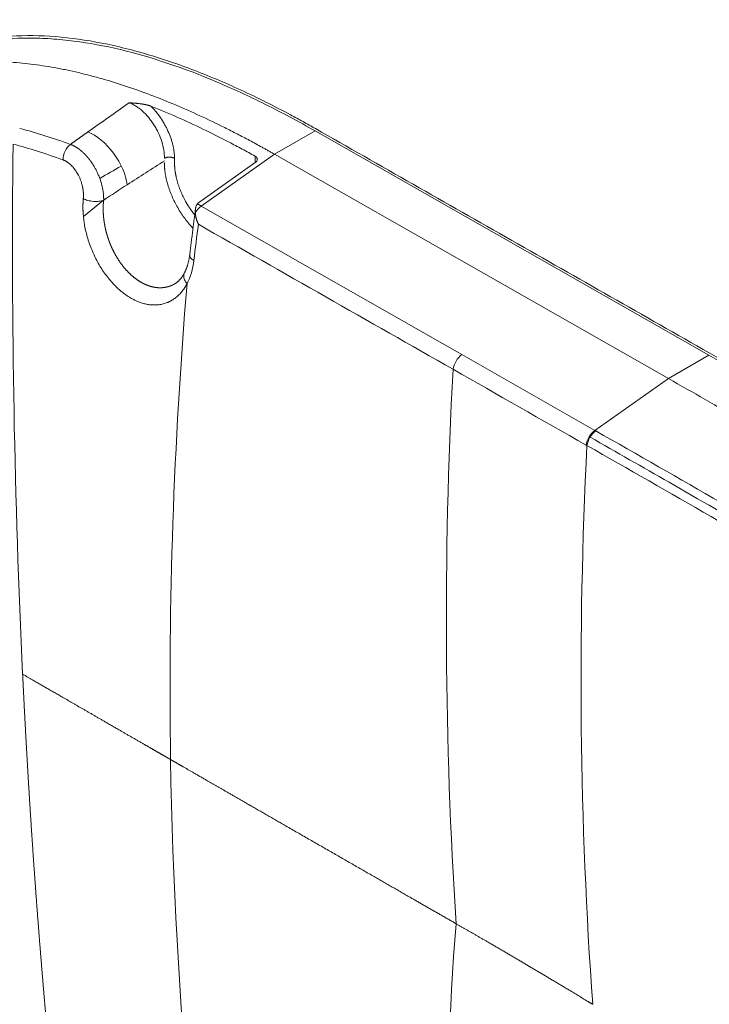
# Model space of a CAD drawing. Header units: millimetres. Extents: x 19214 to 26510, y -7957 to -532.
# Tile 77 of 150: x 26333 to 26346, y -7530 to -7513. Entities that reach past the tile are written whole.
import ezdxf

# ---------------------------------------------------------------- set-up
doc = ezdxf.new("R2010")
doc.units = ezdxf.units.MM
doc.header["$LTSCALE"] = 0.3175
doc.layers.add('1轮廓实线层', color=7, linetype='Continuous', lineweight=18)

# ---------------------------------------------------------------- blocks, each defined once
blk = doc.blocks.new('坐标系')
at = {"layer": '1轮廓实线层'}
for p, q in [((42493.1227, -35924.4074), (42492.725, -35924.6371)), ((42493.1227, -35924.4074), (42496.9908, -35926.6116)), ((42492.725, -35924.6371), (42492.0046, -35925.1461)), ((42496.593, -35926.8412), (42492.725, -35924.6371)), ((42491.992, -35925.103), (42492.5352, -35924.7193)), ((42492.5355, -35924.719), (42492.5352, -35924.6563)), ((42491.0465, -35925.0876), (42490.848, -35925.2499)), ((42492.0046, -35925.1461), (42494.5646, -35926.6057)), ((42494.5646, -35926.6057), (42495.8717, -35927.3509)), ((42496.9908, -35926.6116), (42496.593, -35926.8412)), ((42495.8717, -35927.3509), (42496.593, -35926.8412)), ((42495.8717, -35927.3509), (42495.8795, -35927.3553)), ((42495.8157, -35927.4129), (42495.8234, -35927.4173))]:
    blk.add_line(p, q, dxfattribs=at)
for centre, major_axis, ratio, start_param, end_param in [((42490.9787, -35924.7662), (-0.2439, 0.3442), 0.509388, 3.882914, 5.628694), ((42490.7488, -35924.6557), (0.0481, 0.1322), 0.67283, 0.786165, 2.08478), ((42492.0163, -35925.2542), (-0.0697, -0.1222), 0.581238, 4.034552, 4.69701), ((42492.0309, -35925.6416), (0.1396, -0.0169), 0.476918, 3.140843, 3.988853), ((42494.5762, -35926.7138), (-0.0697, -0.1222), 0.581214, 4.034524, 5.320479), ((42495.8832, -35927.4591), (-0.0696, -0.1222), 0.581158, 4.034454, 5.316653), ((42495.891, -35927.4635), (-0.0696, -0.1222), 0.58116, 4.03445, 5.316644)]:
    blk.add_ellipse(centre, major_axis=major_axis, ratio=ratio, start_param=start_param, end_param=end_param, dxfattribs=at)
for points, degree, knots in [([(42506.1441, -35913.9435), (42505.8229, -35914.102), (42505.2035, -35914.4082), (42504.3092, -35914.8515), (42503.4846, -35915.2632), (42502.7299, -35915.6433), (42502.0451, -35915.9917), (42501.43, -35916.3081), (42500.8844, -35916.5919), (42500.4078, -35916.8426), (42500, -35917.0594), (42499.6739, -35917.2342), (42499.4225, -35917.3702), (42499.2384, -35917.4702), (42499.0953, -35917.5483), (42498.9859, -35917.6083), (42498.884, -35917.6642), (42498.7707, -35917.7266), (42498.6273, -35917.8059), (42498.454, -35917.9022), (42498.2509, -35918.0158), (42497.9652, -35918.1765), (42497.5851, -35918.3926), (42497.1008, -35918.6722), (42496.5548, -35918.9931), (42495.9486, -35919.3557), (42495.2829, -35919.7613), (42494.5584, -35920.2107), (42493.7756, -35920.7048), (42492.9349, -35921.244), (42492.0366, -35921.8285), (42491.0804, -35922.4579), (42490.0661, -35923.1316), (42489.3706, -35923.5951), (42489.0131, -35923.834)], 3, [0, 0, 0, 0, 0.054452, 0.105018, 0.151698, 0.19449, 0.233396, 0.268416, 0.299552, 0.326805, 0.350177, 0.369669, 0.382949, 0.393536, 0.40143, 0.407623, 0.412381, 0.418865, 0.427075, 0.437011, 0.448674, 0.462063, 0.486314, 0.514433, 0.546262, 0.581802, 0.621056, 0.664026, 0.710715, 0.761126, 0.81526, 0.873118, 0.934699, 1, 1, 1, 1]), ([(42493.1263, -35924.3848), (42493.0857, -35924.3617), (42493.0044, -35924.3158), (42492.8419, -35924.2275), (42492.639, -35924.1223), (42492.3961, -35924.0055), (42492.0734, -35923.8628), (42491.673, -35923.7103), (42491.0429, -35923.5285), (42490.2839, -35923.4298), (42489.596, -35923.536), (42489.1446, -35923.7421), (42488.9546, -35923.8716), (42488.8779, -35923.9325)], 3, [0, 0, 0, 0, 0.025678, 0.051358, 0.102718, 0.154078, 0.205437, 0.308157, 0.410876, 0.616315, 0.821754, 0.924473, 1, 1, 1, 1]), ([(42493.1227, -35924.4074), (42492.9606, -35924.315), (42492.7987, -35924.2282), (42492.4754, -35924.0666), (42492.3138, -35923.9919), (42491.8339, -35923.7893), (42491.5196, -35923.6825), (42491.0579, -35923.572), (42490.9056, -35923.5435), (42490.6799, -35923.5145), (42490.6052, -35923.5072), (42490.4566, -35923.4973), (42490.383, -35923.4949), (42490.0214, -35923.4954), (42489.7489, -35923.5362), (42489.4322, -35923.644), (42489.37, -35923.6684), (42489.2484, -35923.7232), (42489.1894, -35923.7533), (42489.1307, -35923.787), (42489.1292, -35923.7879), (42489.1277, -35923.7887)], 3, [0, 0, 0, 0, 0.110947, 0.110947, 0.221894, 0.221894, 0.443788, 0.443788, 0.554735, 0.554735, 0.610209, 0.610209, 0.665682, 0.665682, 0.887576, 0.887576, 0.94305, 0.94305, 0.998523, 0.998523, 1, 1, 1, 1]), ([(42488.5051, -35924.1694), (42488.5156, -35924.1613), (42488.5261, -35924.1534), (42488.5903, -35924.1056), (42488.6456, -35924.0686), (42488.731, -35924.0175), (42488.7598, -35924.0011), (42488.8184, -35923.9699), (42488.8481, -35923.955), (42488.9384, -35923.9124), (42489.0002, -35923.8868), (42489.0795, -35923.8583), (42489.0954, -35923.8528), (42489.1275, -35923.8421), (42489.1437, -35923.8369), (42489.1925, -35923.8219), (42489.2254, -35923.8126), (42489.2754, -35923.7996), (42489.2922, -35923.7955), (42489.3259, -35923.7876), (42489.3429, -35923.7838), (42489.3938, -35923.773), (42489.428, -35923.7665), (42489.5314, -35923.7492), (42489.6012, -35923.7406), (42489.7425, -35923.7287), (42489.8141, -35923.7255), (42489.9049, -35923.7246), (42489.9231, -35923.7246), (42489.9596, -35923.7249), (42489.9779, -35923.7252), (42490.033, -35923.7265), (42490.07, -35923.7281), (42490.1815, -35923.7346), (42490.2568, -35923.7415), (42490.4089, -35923.76), (42490.4858, -35923.7717), (42490.583, -35923.7893), (42490.6025, -35923.7929), (42490.6415, -35923.8005), (42490.661, -35923.8045), (42490.7196, -35923.8167), (42490.7587, -35923.8254), (42490.8371, -35923.8439), (42490.8764, -35923.8537), (42490.9552, -35923.8742), (42490.9946, -35923.885), (42491.1132, -35923.9189), (42491.1924, -35923.9435), (42491.3513, -35923.9966), (42491.4309, -35924.0251), (42491.5905, -35924.0858), (42491.6706, -35924.118), (42491.8313, -35924.1857), (42491.9118, -35924.2212), (42492.0734, -35924.2957), (42492.1544, -35924.3346), (42492.2761, -35924.3954), (42492.3168, -35924.4161), (42492.3982, -35924.4582), (42492.439, -35924.4796), (42492.5002, -35924.5123), (42492.5206, -35924.5233), (42492.5614, -35924.5456), (42492.5818, -35924.5568), (42492.6124, -35924.5738), (42492.6226, -35924.5795), (42492.6431, -35924.5908), (42492.6534, -35924.5966), (42492.6738, -35924.608), (42492.6841, -35924.6138), (42492.7045, -35924.6254), (42492.7148, -35924.6312), (42492.725, -35924.6371)], 3, [0, 0, 0, 0, 0.010262, 0.010262, 0.062354, 0.062354, 0.088399, 0.088399, 0.114445, 0.114445, 0.166536, 0.166536, 0.179559, 0.179559, 0.192582, 0.192582, 0.218628, 0.218628, 0.231651, 0.231651, 0.244674, 0.244674, 0.270719, 0.270719, 0.322811, 0.322811, 0.374902, 0.374902, 0.387925, 0.387925, 0.400948, 0.400948, 0.426994, 0.426994, 0.479085, 0.479085, 0.531177, 0.531177, 0.5442, 0.5442, 0.557222, 0.557222, 0.583268, 0.583268, 0.609314, 0.609314, 0.63536, 0.63536, 0.687451, 0.687451, 0.739543, 0.739543, 0.791634, 0.791634, 0.843726, 0.843726, 0.895817, 0.895817, 0.921863, 0.921863, 0.947909, 0.947909, 0.960931, 0.960931, 0.973954, 0.973954, 0.980466, 0.980466, 0.986977, 0.986977, 0.993489, 0.993489, 1, 1, 1, 1]), ([(42491.2966, -35924.1311), (42491.3074, -35924.135), (42491.3237, -35924.142), (42491.34, -35924.1505), (42491.3509, -35924.1566), (42491.3563, -35924.1598), (42491.3725, -35924.1699), (42491.3888, -35924.1811), (42491.4049, -35924.1937), (42491.4155, -35924.2025), (42491.4208, -35924.207), (42491.447, -35924.2303), (42491.4671, -35924.2511), (42491.4958, -35924.2853), (42491.5098, -35924.3033), (42491.523, -35924.322), (42491.5316, -35924.3346), (42491.5358, -35924.341), (42491.548, -35924.3604), (42491.5597, -35924.3802), (42491.5705, -35924.4007), (42491.5775, -35924.4145), (42491.5809, -35924.4214), (42491.5971, -35924.4563), (42491.6081, -35924.4844), (42491.6258, -35924.5409), (42491.6326, -35924.5695), (42491.6414, -35924.6243), (42491.6435, -35924.6509), (42491.6433, -35924.6766)], 3, [0, 0, 0, 0, 0.0625, 0.09375, 0.09375, 0.125, 0.125, 0.1875, 0.21875, 0.21875, 0.25, 0.25, 0.375, 0.375, 0.4375, 0.46875, 0.46875, 0.5, 0.5, 0.5625, 0.59375, 0.59375, 0.625, 0.625, 0.75, 0.75, 0.875, 0.875, 1, 1, 1, 1]), ([(42491.5112, -35924.1647), (42491.5105, -35924.1644), (42491.509, -35924.1639), (42491.5067, -35924.163), (42491.5044, -35924.1621), (42491.5019, -35924.1613), (42491.4995, -35924.1604), (42491.4969, -35924.1595), (42491.4943, -35924.1587), (42491.4915, -35924.1578), (42491.4888, -35924.1569), (42491.4859, -35924.1561), (42491.483, -35924.1552), (42491.48, -35924.1544), (42491.4769, -35924.1536), (42491.4738, -35924.1527), (42491.4705, -35924.1519), (42491.4673, -35924.1511), (42491.4639, -35924.1504), (42491.4605, -35924.1496), (42491.457, -35924.1488), (42491.4534, -35924.1481), (42491.4498, -35924.1474), (42491.4461, -35924.1466), (42491.4423, -35924.1459), (42491.4384, -35924.1453), (42491.4345, -35924.1446), (42491.4306, -35924.1439), (42491.4265, -35924.1433), (42491.4224, -35924.1427), (42491.4183, -35924.142), (42491.4141, -35924.1414), (42491.4082, -35924.1406), (42491.4006, -35924.1397), (42491.3913, -35924.1386), (42491.3819, -35924.1377), (42491.3725, -35924.1368), (42491.3631, -35924.136), (42491.3536, -35924.1353), (42491.3441, -35924.1345), (42491.3346, -35924.1338), (42491.3251, -35924.1331), (42491.3156, -35924.1324), (42491.3061, -35924.1317), (42491.2998, -35924.1313), (42491.2966, -35924.1311)], 3, [0, 0, 0, 0, 0.01231, 0.024891, 0.037743, 0.050865, 0.064255, 0.077911, 0.091833, 0.106018, 0.120467, 0.135176, 0.150146, 0.165374, 0.18086, 0.196603, 0.212595, 0.228828, 0.2453, 0.262008, 0.278948, 0.296119, 0.313518, 0.331141, 0.348986, 0.367049, 0.385329, 0.403823, 0.422527, 0.44144, 0.460558, 0.479879, 0.499401, 0.541428, 0.583315, 0.625059, 0.666728, 0.708373, 0.750001, 0.791621, 0.833243, 0.874879, 0.916541, 0.958243, 1, 1, 1, 1]), ([(42491.7423, -35924.6765), (42491.7422, -35924.6557), (42491.7407, -35924.6344), (42491.7366, -35924.6017), (42491.7348, -35924.5906), (42491.7307, -35924.5683), (42491.7259, -35924.5457), (42491.7183, -35924.517), (42491.7131, -35924.4998), (42491.7094, -35924.4883), (42491.7075, -35924.4826), (42491.6976, -35924.454), (42491.6863, -35924.4255), (42491.6731, -35924.3971), (42491.6677, -35924.3858), (42491.6649, -35924.3801), (42491.6564, -35924.3632), (42491.6445, -35924.341), (42491.6317, -35924.3194), (42491.6218, -35924.3034), (42491.6184, -35924.2982), (42491.6116, -35924.2877), (42491.5942, -35924.2617), (42491.5754, -35924.2367), (42491.5519, -35924.2084), (42491.5439, -35924.1993), (42491.5278, -35924.1816), (42491.5195, -35924.173), (42491.5112, -35924.1647)], 3, [0, 0, 0, 0, 0.125, 0.125, 0.1875, 0.1875, 0.25, 0.3125, 0.34375, 0.34375, 0.375, 0.375, 0.5, 0.53125, 0.53125, 0.5625, 0.5625, 0.625, 0.6875, 0.6875, 0.71875, 0.71875, 0.75, 0.875, 0.875, 0.9375, 0.9375, 1, 1, 1, 1]), ([(42492.5352, -35924.6563), (42492.4922, -35924.6324), (42492.4494, -35924.6089), (42492.3637, -35924.5627), (42492.3209, -35924.54), (42492.1925, -35924.4732), (42492.107, -35924.4304), (42491.9364, -35924.3482), (42491.8511, -35924.3089), (42491.681, -35924.234), (42491.596, -35924.1984), (42491.5112, -35924.1647)], 3, [0, 0, 0, 0, 0.125, 0.125, 0.25, 0.25, 0.5, 0.5, 0.75, 0.75, 1, 1, 1, 1]), ([(42496.9943, -35926.5889), (42496.6727, -35926.4056), (42496.0261, -35926.0372), (42495.0531, -35925.4827), (42494.0835, -35924.9301), (42493.4436, -35924.5655), (42493.1263, -35924.3848), (42493.1263, -35924.3848), (42493.1263, -35924.3848)], 3, [0, 0, 0, 0, 0.25, 0.499999, 0.749999, 0.999998, 0.999998, 1, 1, 1, 1]), ([(42490.7198, -35924.5395), (42490.7207, -35924.5398), (42490.7225, -35924.5404), (42490.7252, -35924.5415), (42490.7278, -35924.5426), (42490.7305, -35924.5437), (42490.7332, -35924.5448), (42490.7359, -35924.546), (42490.7387, -35924.5472), (42490.7414, -35924.5485), (42490.7441, -35924.5498), (42490.7469, -35924.5511), (42490.7497, -35924.5525), (42490.7524, -35924.5539), (42490.7552, -35924.5553), (42490.758, -35924.5568), (42490.7608, -35924.5583), (42490.7636, -35924.5599), (42490.7664, -35924.5615), (42490.7693, -35924.5632), (42490.7721, -35924.5649), (42490.7749, -35924.5666), (42490.7778, -35924.5683), (42490.7806, -35924.5701), (42490.7835, -35924.572), (42490.7864, -35924.5739), (42490.7892, -35924.5758), (42490.7921, -35924.5778), (42490.795, -35924.5798), (42490.7979, -35924.5818), (42490.8008, -35924.5839), (42490.8037, -35924.586), (42490.8066, -35924.5882), (42490.8095, -35924.5904), (42490.8124, -35924.5926), (42490.8153, -35924.5949), (42490.8182, -35924.5972), (42490.8211, -35924.5996), (42490.824, -35924.602), (42490.8269, -35924.6044), (42490.8298, -35924.6069), (42490.8327, -35924.6094), (42490.8356, -35924.612), (42490.8385, -35924.6146), (42490.8414, -35924.6172), (42490.8443, -35924.6199), (42490.8472, -35924.6226), (42490.8501, -35924.6253), (42490.8529, -35924.6281), (42490.8558, -35924.631), (42490.8587, -35924.6338), (42490.8616, -35924.6367), (42490.8644, -35924.6396), (42490.8673, -35924.6426), (42490.8701, -35924.6456), (42490.8729, -35924.6486), (42490.8758, -35924.6517), (42490.8786, -35924.6548), (42490.8814, -35924.658), (42490.8842, -35924.6612), (42490.887, -35924.6644), (42490.8897, -35924.6676), (42490.8925, -35924.6709), (42490.8953, -35924.6742), (42490.898, -35924.6775), (42490.9007, -35924.6809), (42490.9034, -35924.6843), (42490.9061, -35924.6877), (42490.9088, -35924.6912), (42490.9115, -35924.6947), (42490.9141, -35924.6982), (42490.9167, -35924.7018), (42490.9193, -35924.7053), (42490.9219, -35924.7089), (42490.9245, -35924.7126), (42490.9271, -35924.7162), (42490.9296, -35924.7199), (42490.9321, -35924.7236), (42490.9346, -35924.7273), (42490.9371, -35924.7311), (42490.9395, -35924.7349), (42490.9419, -35924.7387), (42490.9444, -35924.7425), (42490.9467, -35924.7463), (42490.9491, -35924.7502), (42490.9514, -35924.7541), (42490.9579, -35924.7651), (42490.9688, -35924.7845), (42490.9836, -35924.814), (42490.9983, -35924.8473), (42491.0123, -35924.884), (42491.0223, -35924.9159), (42491.029, -35924.9411), (42491.0331, -35924.9584), (42491.0365, -35924.9746), (42491.0392, -35924.9897), (42491.0414, -35925.0038), (42491.0431, -35925.0168), (42491.0444, -35925.0288), (42491.0453, -35925.0399), (42491.046, -35925.0499), (42491.0464, -35925.0591), (42491.0466, -35925.0674), (42491.0467, -35925.0749), (42491.0467, -35925.0815), (42491.0466, -35925.0856), (42491.0466, -35925.0876)], 3, [0, 0, 0, 0, 0.005269, 0.010558, 0.015868, 0.021199, 0.026549, 0.03192, 0.037311, 0.042721, 0.048152, 0.053602, 0.059072, 0.064561, 0.07007, 0.075598, 0.081145, 0.08671, 0.092295, 0.097898, 0.10352, 0.109159, 0.114817, 0.120493, 0.126187, 0.131898, 0.137626, 0.143372, 0.149135, 0.154914, 0.16071, 0.166522, 0.172351, 0.178195, 0.184055, 0.18993, 0.195821, 0.201726, 0.207647, 0.213581, 0.21953, 0.225493, 0.23147, 0.23746, 0.243463, 0.249479, 0.255507, 0.261548, 0.267601, 0.273665, 0.279741, 0.285828, 0.291926, 0.298035, 0.304153, 0.310282, 0.31642, 0.322568, 0.328724, 0.334889, 0.341062, 0.347243, 0.353432, 0.359629, 0.365832, 0.372042, 0.378258, 0.38448, 0.390707, 0.39694, 0.403178, 0.40942, 0.415667, 0.421918, 0.428172, 0.434429, 0.440689, 0.446951, 0.453216, 0.459482, 0.46575, 0.472019, 0.478289, 0.484558, 0.490828, 0.497098, 0.503367, 0.543791, 0.589134, 0.639185, 0.693634, 0.752057, 0.778961, 0.804334, 0.828198, 0.850581, 0.871514, 0.891029, 0.909158, 0.925936, 0.941396, 0.95557, 0.968489, 0.980182, 0.990677, 1, 1, 1, 1]), ([(42490.8466, -35925.0729), (42490.8467, -35925.072), (42490.8468, -35925.0701), (42490.847, -35925.0674), (42490.8472, -35925.0646), (42490.8474, -35925.0618), (42490.8475, -35925.059), (42490.8477, -35925.0563), (42490.8478, -35925.0535), (42490.8479, -35925.0506), (42490.8479, -35925.0478), (42490.848, -35925.045), (42490.848, -35925.0422), (42490.848, -35925.0394), (42490.8479, -35925.0365), (42490.8479, -35925.0337), (42490.8478, -35925.0308), (42490.8477, -35925.0279), (42490.8476, -35925.0251), (42490.8475, -35925.0222), (42490.8473, -35925.0193), (42490.8471, -35925.0164), (42490.8469, -35925.0135), (42490.8467, -35925.0106), (42490.8465, -35925.0077), (42490.8462, -35925.0048), (42490.8459, -35925.0019), (42490.8456, -35924.9989), (42490.8453, -35924.996), (42490.8449, -35924.9931), (42490.8445, -35924.9901), (42490.8441, -35924.9871), (42490.8437, -35924.9842), (42490.8433, -35924.9812), (42490.8428, -35924.9782), (42490.8423, -35924.9752), (42490.8418, -35924.9722), (42490.8413, -35924.9692), (42490.8407, -35924.9662), (42490.8401, -35924.9632), (42490.8395, -35924.9602), (42490.8371, -35924.9482), (42490.832, -35924.9274), (42490.8229, -35924.8982), (42490.8118, -35924.8698), (42490.7997, -35924.8442), (42490.7871, -35924.8213), (42490.7745, -35924.8012), (42490.7609, -35924.7823), (42490.7464, -35924.7646), (42490.7349, -35924.7523), (42490.727, -35924.7445), (42490.7229, -35924.7406), (42490.7189, -35924.7369), (42490.7148, -35924.7333), (42490.7107, -35924.7298), (42490.7066, -35924.7265), (42490.7025, -35924.7232), (42490.6983, -35924.7201), (42490.6942, -35924.7172), (42490.69, -35924.7143), (42490.6859, -35924.7116), (42490.6817, -35924.709), (42490.6775, -35924.7065), (42490.6733, -35924.7041), (42490.6691, -35924.7019), (42490.6648, -35924.6997), (42490.6606, -35924.6978), (42490.6563, -35924.6959), (42490.652, -35924.6941), (42490.6492, -35924.6931), (42490.6478, -35924.6925)], 3, [0, 0, 0, 0, 0.00632, 0.01263, 0.018931, 0.025222, 0.031505, 0.037781, 0.044049, 0.050311, 0.056566, 0.062817, 0.069063, 0.075306, 0.081545, 0.087781, 0.094015, 0.100248, 0.106481, 0.112713, 0.118946, 0.125181, 0.131417, 0.137656, 0.143898, 0.150144, 0.156394, 0.16265, 0.168911, 0.175179, 0.181454, 0.187736, 0.194027, 0.200327, 0.206637, 0.212956, 0.219287, 0.225629, 0.231983, 0.23835, 0.24473, 0.251124, 0.314192, 0.376263, 0.437985, 0.500011, 0.549947, 0.599469, 0.648941, 0.698729, 0.74919, 0.762088, 0.774911, 0.787666, 0.800358, 0.812994, 0.825579, 0.838121, 0.850624, 0.863096, 0.875542, 0.887969, 0.900383, 0.912791, 0.925199, 0.937613, 0.95004, 0.962486, 0.974957, 0.987459, 1, 1, 1, 1]), ([(42491.9239, -35925.3629), (42491.9227, -35925.3616), (42491.9215, -35925.3604), (42491.9066, -35925.3447), (42491.8932, -35925.3298), (42491.8672, -35925.2988), (42491.8546, -35925.2827), (42491.8362, -35925.2579), (42491.8271, -35925.2453), (42491.8182, -35925.2323), (42491.8123, -35925.2236), (42491.8094, -35925.2192), (42491.795, -35925.1973), (42491.7841, -35925.1795), (42491.7632, -35925.1434), (42491.7534, -35925.125), (42491.7347, -35925.0879), (42491.726, -35925.0691), (42491.7157, -35925.0452), (42491.7136, -35925.0405), (42491.7097, -35925.0309), (42491.7077, -35925.0261), (42491.702, -35925.0117), (42491.6984, -35925.0021), (42491.6914, -35924.9829), (42491.6881, -35924.9733), (42491.6834, -35924.9588), (42491.6819, -35924.954), (42491.6789, -35924.9444), (42491.6774, -35924.9396), (42491.6704, -35924.9156), (42491.6655, -35924.8965), (42491.6592, -35924.8681), (42491.6573, -35924.8587), (42491.6547, -35924.8446), (42491.6539, -35924.84), (42491.6523, -35924.8306), (42491.6516, -35924.826), (42491.6502, -35924.8167), (42491.6495, -35924.8121), (42491.6483, -35924.8029), (42491.6478, -35924.7984), (42491.6468, -35924.7892), (42491.6464, -35924.7847), (42491.6457, -35924.7779), (42491.6455, -35924.7757), (42491.6451, -35924.7712), (42491.6449, -35924.7689), (42491.6444, -35924.7622), (42491.6442, -35924.7577), (42491.6439, -35924.751), (42491.6438, -35924.7488), (42491.6436, -35924.7445), (42491.6434, -35924.7423), (42491.6433, -35924.7379), (42491.6432, -35924.7357), (42491.6433, -35924.7324), (42491.6433, -35924.7313), (42491.6433, -35924.7291), (42491.6433, -35924.728), (42491.6433, -35924.7264), (42491.6432, -35924.7259), (42491.6431, -35924.7249), (42491.6429, -35924.7244), (42491.6427, -35924.7235), (42491.6425, -35924.7231), (42491.642, -35924.7224), (42491.6418, -35924.7221), (42491.6412, -35924.7216), (42491.6409, -35924.7214), (42491.6402, -35924.7211), (42491.6398, -35924.7209), (42491.6387, -35924.7207), (42491.6379, -35924.7206), (42491.637, -35924.7207)], 3, [0, 0, 0, 0, 0.007177, 0.007177, 0.089912, 0.089912, 0.172648, 0.172648, 0.214015, 0.234699, 0.234699, 0.255383, 0.255383, 0.338118, 0.338118, 0.420853, 0.420853, 0.503589, 0.503589, 0.524272, 0.524272, 0.544956, 0.544956, 0.586324, 0.586324, 0.627691, 0.627691, 0.648375, 0.648375, 0.669059, 0.669059, 0.751794, 0.751794, 0.793162, 0.793162, 0.813846, 0.813846, 0.83453, 0.83453, 0.855213, 0.855213, 0.875897, 0.875897, 0.896581, 0.896581, 0.906923, 0.906923, 0.917265, 0.917265, 0.937949, 0.937949, 0.94829, 0.94829, 0.958632, 0.958632, 0.968974, 0.968974, 0.974145, 0.974145, 0.979316, 0.979316, 0.981902, 0.981902, 0.984487, 0.984487, 0.987073, 0.987073, 0.989658, 0.989658, 0.992244, 0.992244, 0.994829, 0.994829, 1, 1, 1, 1]), ([(42491.7426, -35924.7243), (42491.7431, -35924.8122), (42491.7715, -35924.9099), (42491.8022, -35925.0157), (42491.8609, -35925.1165), (42491.8895, -35925.1657), (42491.9328, -35925.2228), (42491.9401, -35925.232)], 2, [0, 0, 0, 0.383951, 0.383951, 0.767902, 0.767902, 0.959877, 1, 1, 1]), ([(42492.5352, -35924.7193), (42492.5385, -35924.717), (42492.5413, -35924.7145), (42492.5452, -35924.7106), (42492.5463, -35924.7093), (42492.5485, -35924.7066), (42492.5495, -35924.7052), (42492.5521, -35924.7009), (42492.5535, -35924.6981), (42492.5548, -35924.6937), (42492.5552, -35924.6922), (42492.5556, -35924.6892), (42492.5558, -35924.6878), (42492.5558, -35924.6834), (42492.5553, -35924.6806), (42492.554, -35924.6763), (42492.5534, -35924.675), (42492.5521, -35924.6723), (42492.5506, -35924.6696), (42492.5486, -35924.6671), (42492.5464, -35924.6647), (42492.5452, -35924.6635), (42492.5414, -35924.6602), (42492.5384, -35924.6581), (42492.5352, -35924.6563)], 3, [0, 0, 0, 0, 0.125, 0.125, 0.1875, 0.1875, 0.25, 0.25, 0.375, 0.375, 0.4375, 0.4375, 0.5, 0.5, 0.625, 0.625, 0.6875, 0.6875, 0.75, 0.8125, 0.8125, 0.875, 0.875, 1, 1, 1, 1]), ([(42491.8657, -35925.9076), (42491.865, -35925.9089), (42491.8637, -35925.9115), (42491.8617, -35925.9153), (42491.8597, -35925.919), (42491.8577, -35925.9226), (42491.8557, -35925.9261), (42491.8538, -35925.9295), (42491.8519, -35925.9328), (42491.85, -35925.936), (42491.8482, -35925.939), (42491.8464, -35925.942), (42491.8446, -35925.9449), (42491.8428, -35925.9478), (42491.8411, -35925.9505), (42491.8355, -35925.9591), (42491.826, -35925.9729), (42491.812, -35925.9909), (42491.7973, -35926.0074), (42491.7819, -35926.0227), (42491.7653, -35926.0373), (42491.7513, -35926.0484), (42491.7402, -35926.0565), (42491.7327, -35926.0617), (42491.7251, -35926.0667), (42491.7176, -35926.0713), (42491.71, -35926.0758), (42491.7024, -35926.08), (42491.6947, -35926.0839), (42491.6871, -35926.0876), (42491.6794, -35926.091), (42491.6613, -35926.0986), (42491.6312, -35926.1084), (42491.5962, -35926.1148), (42491.5682, -35926.1174), (42491.5482, -35926.1182), (42491.5281, -35926.1178), (42491.5078, -35926.1163), (42491.4874, -35926.1138), (42491.4669, -35926.1101), (42491.4463, -35926.1054), (42491.4256, -35926.0995), (42491.4013, -35926.0915), (42491.3736, -35926.0806), (42491.3424, -35926.066), (42491.3062, -35926.0462), (42491.2651, -35926.0198), (42491.2247, -35925.989), (42491.1901, -35925.9591), (42491.1612, -35925.9315), (42491.1284, -35925.8973), (42491.0924, -35925.8553), (42491.0543, -35925.8047), (42491.0186, -35925.751), (42490.9856, -35925.6945), (42490.9555, -35925.6355), (42490.9286, -35925.5745), (42490.905, -35925.5121), (42490.8851, -35925.4488), (42490.8689, -35925.3851), (42490.8586, -35925.332), (42490.8522, -35925.2896), (42490.8484, -35925.258), (42490.8456, -35925.2265), (42490.8442, -35925.2025), (42490.8436, -35925.1857), (42490.8433, -35925.1761), (42490.8431, -35925.1665), (42490.843, -35925.157), (42490.843, -35925.1475), (42490.8431, -35925.1381), (42490.8434, -35925.1287), (42490.8436, -35925.1193), (42490.844, -35925.1099), (42490.8445, -35925.1006), (42490.8451, -35925.0913), (42490.8458, -35925.0821), (42490.8463, -35925.076), (42490.8466, -35925.0729)], 3, [0, 0, 0, 0, 0.002754, 0.005451, 0.008092, 0.010676, 0.013203, 0.015672, 0.018084, 0.020437, 0.022733, 0.02497, 0.027149, 0.029269, 0.03133, 0.033332, 0.0492, 0.064036, 0.078856, 0.094005, 0.10887, 0.125099, 0.131657, 0.138151, 0.144584, 0.150955, 0.157265, 0.163513, 0.169699, 0.175822, 0.181882, 0.18788, 0.218573, 0.25014, 0.264243, 0.278259, 0.292201, 0.306085, 0.319929, 0.333752, 0.347575, 0.361424, 0.375322, 0.396061, 0.416759, 0.437497, 0.468821, 0.500191, 0.52112, 0.54202, 0.562971, 0.594106, 0.625271, 0.656382, 0.687519, 0.718793, 0.750085, 0.781326, 0.81259, 0.843636, 0.874742, 0.890299, 0.90585, 0.921423, 0.937049, 0.941882, 0.946713, 0.951543, 0.956374, 0.961205, 0.966039, 0.970875, 0.975715, 0.98056, 0.98541, 0.990266, 0.995129, 1, 1, 1, 1]), ([(42491.0466, -35925.0876), (42491.0334, -35925.0928), (42491.0175, -35925.0965), (42490.983, -35925.1006), (42490.9643, -35925.1009), (42490.927, -35925.0981), (42490.9083, -35925.0949), (42490.8745, -35925.0858), (42490.8593, -35925.0798), (42490.8466, -35925.0729)], 3, [0, 0, 0, 0, 0.251507, 0.251507, 0.503014, 0.503014, 0.754521, 0.754521, 1, 1, 1, 1]), ([(42491.0466, -35925.0876), (42491.0464, -35925.089), (42491.0461, -35925.092), (42491.0456, -35925.0963), (42491.0452, -35925.1007), (42491.0448, -35925.1051), (42491.0444, -35925.1094), (42491.044, -35925.1138), (42491.0437, -35925.1181), (42491.0434, -35925.1225), (42491.0431, -35925.1268), (42491.0429, -35925.1311), (42491.0427, -35925.1355), (42491.0425, -35925.1398), (42491.0423, -35925.1441), (42491.0422, -35925.1484), (42491.042, -35925.1527), (42491.0419, -35925.157), (42491.0419, -35925.1613), (42491.0418, -35925.1655), (42491.0418, -35925.1698), (42491.0418, -35925.1741), (42491.0418, -35925.1783), (42491.0418, -35925.1826), (42491.0419, -35925.1868), (42491.042, -35925.191), (42491.0421, -35925.1952), (42491.0422, -35925.1994), (42491.0424, -35925.2036), (42491.0425, -35925.2078), (42491.0427, -35925.212), (42491.0429, -35925.2161), (42491.0432, -35925.2203), (42491.0434, -35925.2244), (42491.0437, -35925.2285), (42491.044, -35925.2326), (42491.0443, -35925.2367), (42491.0446, -35925.2408), (42491.0449, -35925.2448), (42491.0453, -35925.2489), (42491.0457, -35925.2529), (42491.0461, -35925.257), (42491.0465, -35925.261), (42491.0469, -35925.265), (42491.0473, -35925.269), (42491.0478, -35925.2729), (42491.0483, -35925.2769), (42491.0488, -35925.2808), (42491.0493, -35925.2848), (42491.0498, -35925.2887), (42491.0503, -35925.2926), (42491.0509, -35925.2964), (42491.0514, -35925.3003), (42491.052, -35925.3041), (42491.0526, -35925.308), (42491.0532, -35925.3118), (42491.0539, -35925.3156), (42491.0545, -35925.3194), (42491.0551, -35925.3231), (42491.0558, -35925.3269), (42491.0565, -35925.3306), (42491.0572, -35925.3343), (42491.0578, -35925.338), (42491.0586, -35925.3417), (42491.0593, -35925.3454), (42491.06, -35925.349), (42491.0608, -35925.3526), (42491.0615, -35925.3563), (42491.0623, -35925.3598), (42491.063, -35925.3634), (42491.0638, -35925.367), (42491.0646, -35925.3705), (42491.0654, -35925.374), (42491.0662, -35925.3775), (42491.0671, -35925.381), (42491.0679, -35925.3845), (42491.0687, -35925.3879), (42491.0696, -35925.3913), (42491.0704, -35925.3947), (42491.0713, -35925.3981), (42491.0722, -35925.4015), (42491.0731, -35925.4049), (42491.074, -35925.4082), (42491.0749, -35925.4115), (42491.0758, -35925.4148), (42491.0767, -35925.4181), (42491.0776, -35925.4213), (42491.0785, -35925.4245), (42491.0794, -35925.4278), (42491.0804, -35925.431), (42491.0813, -35925.4341), (42491.0823, -35925.4373), (42491.0832, -35925.4404), (42491.0842, -35925.4435), (42491.0851, -35925.4466), (42491.0861, -35925.4497), (42491.0871, -35925.4528), (42491.0881, -35925.4558), (42491.0891, -35925.4588), (42491.09, -35925.4618), (42491.091, -35925.4648), (42491.092, -35925.4678), (42491.093, -35925.4707), (42491.094, -35925.4736), (42491.095, -35925.4765), (42491.0961, -35925.4794), (42491.0971, -35925.4823), (42491.0981, -35925.4851), (42491.0991, -35925.4879), (42491.1001, -35925.4907), (42491.1011, -35925.4935), (42491.1022, -35925.4962), (42491.1032, -35925.499), (42491.1042, -35925.5017), (42491.1053, -35925.5044), (42491.1063, -35925.5071), (42491.1073, -35925.5097), (42491.1084, -35925.5124), (42491.1094, -35925.515), (42491.1104, -35925.5176), (42491.1115, -35925.5202), (42491.1125, -35925.5227), (42491.1136, -35925.5253), (42491.1146, -35925.5278), (42491.1156, -35925.5303), (42491.1167, -35925.5328), (42491.1177, -35925.5352), (42491.1188, -35925.5377), (42491.1198, -35925.5401), (42491.1209, -35925.5425), (42491.1219, -35925.5448), (42491.1229, -35925.5472), (42491.124, -35925.5495), (42491.126, -35925.5541), (42491.1291, -35925.5608), (42491.1332, -35925.5696), (42491.1374, -35925.5784), (42491.1417, -35925.587), (42491.1461, -35925.5956), (42491.1505, -35925.6041), (42491.155, -35925.6126), (42491.1596, -35925.6209), (42491.1642, -35925.6292), (42491.1689, -35925.6373), (42491.1737, -35925.6454), (42491.1785, -35925.6534), (42491.1834, -35925.6613), (42491.1884, -35925.6692), (42491.1934, -35925.6769), (42491.1984, -35925.6845), (42491.2035, -35925.692), (42491.2087, -35925.6995), (42491.2139, -35925.7068), (42491.2192, -35925.714), (42491.2245, -35925.7212), (42491.2298, -35925.7282), (42491.2352, -35925.7352), (42491.2406, -35925.742), (42491.2461, -35925.7487), (42491.2516, -35925.7553), (42491.2572, -35925.7619), (42491.2628, -35925.7683), (42491.2684, -35925.7746), (42491.2741, -35925.7808), (42491.2798, -35925.7869), (42491.2855, -35925.7929), (42491.2912, -35925.7987), (42491.297, -35925.8045), (42491.3028, -35925.8102), (42491.3087, -35925.8157), (42491.3145, -35925.8211), (42491.3204, -35925.8265), (42491.3263, -35925.8317), (42491.3322, -35925.8368), (42491.3381, -35925.8417), (42491.3441, -35925.8466), (42491.35, -35925.8514), (42491.356, -35925.856), (42491.362, -35925.8605), (42491.368, -35925.8649), (42491.374, -35925.8692), (42491.38, -35925.8734), (42491.386, -35925.8775), (42491.3921, -35925.8814), (42491.3981, -35925.8853), (42491.4041, -35925.889), (42491.4082, -35925.8914), (42491.4102, -35925.8926)], 3, [0, 0, 0, 0, 0.004978, 0.009937, 0.014878, 0.019801, 0.024706, 0.029593, 0.034461, 0.039312, 0.044144, 0.048958, 0.053754, 0.058532, 0.063292, 0.068033, 0.072757, 0.077462, 0.082149, 0.086818, 0.091469, 0.096102, 0.100716, 0.105312, 0.109891, 0.114451, 0.118993, 0.123516, 0.128022, 0.13251, 0.136979, 0.14143, 0.145863, 0.150278, 0.154675, 0.159053, 0.163414, 0.167756, 0.17208, 0.176386, 0.180674, 0.184944, 0.189196, 0.193429, 0.197644, 0.201842, 0.206021, 0.210182, 0.214324, 0.218449, 0.222555, 0.226644, 0.230714, 0.234766, 0.2388, 0.242816, 0.246813, 0.250793, 0.254754, 0.258697, 0.262623, 0.26653, 0.270418, 0.274289, 0.278142, 0.281976, 0.285792, 0.289591, 0.293371, 0.297132, 0.300876, 0.304602, 0.308309, 0.311999, 0.31567, 0.319323, 0.322958, 0.326575, 0.330174, 0.333754, 0.337317, 0.340861, 0.344387, 0.347895, 0.351385, 0.354857, 0.358311, 0.361746, 0.365164, 0.368563, 0.371944, 0.375307, 0.378652, 0.381979, 0.385288, 0.388579, 0.391851, 0.395106, 0.398342, 0.40156, 0.40476, 0.407942, 0.411106, 0.414251, 0.417379, 0.420488, 0.42358, 0.426653, 0.429708, 0.432745, 0.435764, 0.438765, 0.441748, 0.444712, 0.447659, 0.450587, 0.453498, 0.45639, 0.459264, 0.46212, 0.464958, 0.467778, 0.470579, 0.473363, 0.476128, 0.478876, 0.481605, 0.484316, 0.48701, 0.489685, 0.492342, 0.49498, 0.497601, 0.500204, 0.510229, 0.520231, 0.530209, 0.540164, 0.550095, 0.560002, 0.569886, 0.579747, 0.589584, 0.599398, 0.609188, 0.618956, 0.6287, 0.638421, 0.648119, 0.657794, 0.667446, 0.677075, 0.686681, 0.696264, 0.705824, 0.715361, 0.724876, 0.734368, 0.743838, 0.753285, 0.762709, 0.772111, 0.78149, 0.790847, 0.800182, 0.809494, 0.818784, 0.828052, 0.837298, 0.846522, 0.855724, 0.864903, 0.874061, 0.883197, 0.892311, 0.901404, 0.910474, 0.919523, 0.928551, 0.937557, 0.946541, 0.955504, 0.964446, 0.973366, 0.982265, 0.991143, 1, 1, 1, 1]), ([(42491.9677, -35925.1251), (42491.9633, -35925.1304), (42491.9596, -35925.1363), (42491.9552, -35925.1461), (42491.9538, -35925.1496), (42491.9515, -35925.1567), (42491.9505, -35925.1603), (42491.9488, -35925.1678), (42491.9481, -35925.1716), (42491.9471, -35925.1794), (42491.9467, -35925.1834), (42491.9459, -35925.1953), (42491.9459, -35925.2035), (42491.9463, -35925.2118)], 3, [0, 0, 0, 0, 0.25, 0.25, 0.375, 0.375, 0.5, 0.5, 0.625, 0.625, 0.75, 0.75, 1, 1, 1, 1]), ([(42491.9767, -35925.3253), (42491.9763, -35925.3243), (42491.9753, -35925.3223), (42491.9739, -35925.319), (42491.9723, -35925.3153), (42491.9705, -35925.3111), (42491.9686, -35925.3065), (42491.9666, -35925.3014), (42491.9646, -35925.2958), (42491.9624, -35925.2898), (42491.9602, -35925.2832), (42491.958, -35925.2762), (42491.956, -35925.269), (42491.9541, -35925.2618), (42491.9525, -35925.255), (42491.9511, -35925.2485), (42491.9499, -35925.2423), (42491.949, -35925.2364), (42491.9482, -35925.2309), (42491.9475, -35925.2256), (42491.947, -35925.2207), (42491.9466, -35925.2162), (42491.9464, -35925.2132), (42491.9463, -35925.2118)], 3, [0, 0, 0, 0, 0.025802, 0.055426, 0.088909, 0.126292, 0.167619, 0.212938, 0.262296, 0.315743, 0.373329, 0.435101, 0.501105, 0.563017, 0.622366, 0.679104, 0.733185, 0.78457, 0.833224, 0.879117, 0.922224, 0.962524, 1, 1, 1, 1]), ([(42491.8657, -35925.9076), (42491.8549, -35925.8956), (42491.8463, -35925.8826), (42491.8349, -35925.8563), (42491.8321, -35925.843), (42491.8329, -35925.8203), (42491.8355, -35925.8106), (42491.8402, -35925.8021)], 3, [0, 0, 0, 0, 0.34805, 0.34805, 0.704626, 0.704626, 1, 1, 1, 1]), ([(42491.4102, -35925.8926), (42491.4113, -35925.8932), (42491.4135, -35925.8945), (42491.4167, -35925.8964), (42491.42, -35925.8982), (42491.4233, -35925.9001), (42491.4267, -35925.9019), (42491.43, -35925.9036), (42491.4333, -35925.9054), (42491.4367, -35925.9071), (42491.44, -35925.9087), (42491.4434, -35925.9104), (42491.4467, -35925.912), (42491.4501, -35925.9136), (42491.4535, -35925.9151), (42491.4569, -35925.9166), (42491.4603, -35925.9181), (42491.4637, -35925.9196), (42491.4671, -35925.921), (42491.4705, -35925.9224), (42491.4739, -35925.9237), (42491.4773, -35925.925), (42491.4808, -35925.9263), (42491.4842, -35925.9276), (42491.4877, -35925.9288), (42491.4911, -35925.93), (42491.4946, -35925.9311), (42491.498, -35925.9323), (42491.5015, -35925.9333), (42491.5049, -35925.9344), (42491.5084, -35925.9354), (42491.5119, -35925.9364), (42491.5154, -35925.9373), (42491.5188, -35925.9382), (42491.5223, -35925.9391), (42491.5258, -35925.9399), (42491.5293, -35925.9407), (42491.5328, -35925.9415), (42491.5363, -35925.9422), (42491.5398, -35925.9429), (42491.5433, -35925.9436), (42491.5468, -35925.9442), (42491.5503, -35925.9448), (42491.5538, -35925.9453), (42491.5573, -35925.9458), (42491.5608, -35925.9463), (42491.5643, -35925.9467), (42491.5678, -35925.9471), (42491.5713, -35925.9474), (42491.5748, -35925.9478), (42491.5783, -35925.948), (42491.5818, -35925.9483), (42491.5852, -35925.9485), (42491.5887, -35925.9486), (42491.5922, -35925.9487), (42491.5957, -35925.9488), (42491.5992, -35925.9489), (42491.6027, -35925.9489), (42491.6062, -35925.9488), (42491.6097, -35925.9487), (42491.6131, -35925.9486), (42491.6166, -35925.9484), (42491.6201, -35925.9482), (42491.6235, -35925.948), (42491.627, -35925.9477), (42491.6304, -35925.9474), (42491.6339, -35925.947), (42491.6373, -35925.9466), (42491.6408, -35925.9462), (42491.6442, -35925.9457), (42491.6476, -35925.9451), (42491.6511, -35925.9446), (42491.6545, -35925.9439), (42491.6579, -35925.9433), (42491.6613, -35925.9426), (42491.6647, -35925.9418), (42491.668, -35925.9411), (42491.6714, -35925.9402), (42491.6748, -35925.9394), (42491.6782, -35925.9384), (42491.6815, -35925.9375), (42491.6848, -35925.9365), (42491.6882, -35925.9354), (42491.6915, -35925.9344), (42491.6948, -35925.9332), (42491.6981, -35925.9321), (42491.7014, -35925.9308), (42491.7047, -35925.9296), (42491.708, -35925.9283), (42491.7112, -35925.9269), (42491.7145, -35925.9255), (42491.7177, -35925.9241), (42491.7209, -35925.9226), (42491.7241, -35925.9211), (42491.7273, -35925.9195), (42491.7305, -35925.9179), (42491.7337, -35925.9163), (42491.7368, -35925.9146), (42491.74, -35925.9128), (42491.742, -35925.9117), (42491.7431, -35925.9111)], 3, [0, 0, 0, 0, 0.009522, 0.019057, 0.028606, 0.038169, 0.047745, 0.057334, 0.066937, 0.076554, 0.086184, 0.095828, 0.105485, 0.115156, 0.124841, 0.13454, 0.144252, 0.153978, 0.163718, 0.173471, 0.183238, 0.19302, 0.202815, 0.212624, 0.222447, 0.232283, 0.242134, 0.251999, 0.261877, 0.27177, 0.281677, 0.291597, 0.301532, 0.311481, 0.321444, 0.331421, 0.341412, 0.351418, 0.361437, 0.371471, 0.381519, 0.391581, 0.401658, 0.411748, 0.421853, 0.431973, 0.442106, 0.452254, 0.462417, 0.472593, 0.482785, 0.49299, 0.50321, 0.513445, 0.523694, 0.533957, 0.544235, 0.554528, 0.564835, 0.575156, 0.585492, 0.595843, 0.606209, 0.616589, 0.626983, 0.637393, 0.647817, 0.658255, 0.668709, 0.679177, 0.68966, 0.700158, 0.71067, 0.721198, 0.73174, 0.742297, 0.752869, 0.763455, 0.774057, 0.784674, 0.795305, 0.805951, 0.816613, 0.827289, 0.83798, 0.848687, 0.859408, 0.870144, 0.880896, 0.891662, 0.902444, 0.91324, 0.924052, 0.934879, 0.945721, 0.956578, 0.96745, 0.978338, 0.989241, 1, 1, 1, 1]), ([(42491.7431, -35925.9111), (42491.7431, -35925.9111), (42491.7441, -35925.9105), (42491.7462, -35925.9092), (42491.7493, -35925.9073), (42491.7521, -35925.9056), (42491.7539, -35925.9045), (42491.7546, -35925.904)], 3, [0, 0, 0, 0, 0.003899, 0.271699, 0.539873, 0.80842, 1, 1, 1, 1]), ([(42502.7464, -35930.3459), (42502.2744, -35929.9615), (42501.7985, -35929.6043), (42501.0805, -35929.0988), (42500.8406, -35928.9354), (42500.3604, -35928.6176), (42500.1201, -35928.4631), (42499.3985, -35928.0101), (42498.9168, -35927.722), (42497.9538, -35927.1601), (42497.4723, -35926.886), (42496.9908, -35926.6116)], 3, [0, 0, 0, 0, 0.25, 0.25, 0.375, 0.375, 0.5, 0.5, 0.75, 0.75, 1, 1, 1, 1]), ([(42502.7523, -35930.3248), (42502.279, -35929.9393), (42501.3241, -35929.2227), (42499.8831, -35928.2752), (42498.6805, -35927.5556), (42497.7175, -35927.0012), (42497.2355, -35926.7263), (42496.9943, -35926.5889)], 3, [0, 0, 0, 0, 0.25, 0.5, 0.75, 0.875, 1, 1, 1, 1]), ([(42496.593, -35926.8412), (42496.8338, -35926.9785), (42497.0746, -35927.1156), (42497.5562, -35927.3915), (42497.797, -35927.5303), (42498.1581, -35927.741), (42498.2785, -35927.8117), (42498.5192, -35927.9542), (42498.6396, -35928.026), (42498.8201, -35928.1347), (42498.8803, -35928.1711), (42499.0007, -35928.2442), (42499.0609, -35928.2809), (42499.2414, -35928.3918), (42499.3617, -35928.4664), (42499.6022, -35928.6174), (42499.7224, -35928.6938), (42499.9627, -35928.8485), (42500.0828, -35928.9268), (42500.3229, -35929.0857), (42500.4429, -35929.1663), (42500.6228, -35929.2889), (42500.6827, -35929.3301), (42500.8025, -35929.4131), (42500.8624, -35929.4549), (42501.0419, -35929.5813), (42501.1614, -35929.6667), (42501.4, -35929.8405), (42501.5191, -35929.9287), (42501.6974, -35930.0633), (42501.7567, -35930.1086), (42501.8754, -35930.1998), (42501.9347, -35930.2458), (42502.0236, -35930.3154), (42502.0532, -35930.3387), (42502.1124, -35930.3855), (42502.142, -35930.409), (42502.1863, -35930.4444), (42502.2158, -35930.4681), (42502.2454, -35930.4919), (42502.2749, -35930.5157), (42502.2897, -35930.5276), (42502.3192, -35930.5515), (42502.3339, -35930.5635), (42502.3487, -35930.5755)], 3, [0, 0, 0, 0, 0.125, 0.125, 0.25, 0.25, 0.3125, 0.3125, 0.375, 0.375, 0.40625, 0.40625, 0.4375, 0.4375, 0.5, 0.5, 0.5625, 0.5625, 0.625, 0.625, 0.6875, 0.6875, 0.71875, 0.71875, 0.75, 0.75, 0.8125, 0.8125, 0.875, 0.875, 0.90625, 0.90625, 0.9375, 0.9375, 0.953125, 0.953125, 0.96875, 0.96875, 0.976563, 0.984375, 0.984375, 0.992188, 0.992188, 1, 1, 1, 1]), ([(42495.8795, -35927.3553), (42496.2926, -35927.5908), (42496.7014, -35927.8237), (42497.5144, -35928.2952), (42497.9185, -35928.5337), (42498.5242, -35928.9042), (42498.726, -35929.0297), (42499.13, -35929.2865), (42499.3322, -35929.4177), (42499.7374, -35929.6873), (42499.9405, -35929.8257), (42500.2461, -35930.04), (42500.3482, -35930.1126), (42500.5527, -35930.2602), (42500.6553, -35930.3353), (42500.758, -35930.4117)], 3, [0, 0, 0, 0, 0.25, 0.25, 0.5, 0.5, 0.625, 0.625, 0.75, 0.75, 0.875, 0.875, 0.9375, 0.9375, 1, 1, 1, 1]), ([(42500.6974, -35930.4722), (42500.5281, -35930.3461), (42500.3584, -35930.2231), (42499.5947, -35929.6817), (42498.9965, -35929.2928), (42497.7981, -35928.5539), (42497.1986, -35928.2043), (42496.3406, -35927.712), (42496.0821, -35927.5644), (42495.8236, -35927.417)], 3, [0, 0, 0, 0, 0.105329, 0.105329, 0.473327, 0.473327, 0.841324, 0.841324, 1, 1, 1, 1]), ([(42495.7931, -35927.4996), (42496.6054, -35927.9625), (42497.4184, -35928.4247), (42499.0436, -35929.418), (42499.854, -35929.9477), (42500.6599, -35930.5467)], 3, [0, 0, 0, 0, 0.5, 0.5, 1, 1, 1, 1]), ([(42490.6933, -35935.2081), (42490.6919, -35935.1959), (42490.689, -35935.1713), (42490.6848, -35935.1346), (42490.6806, -35935.0978), (42490.6765, -35935.061), (42490.6723, -35935.0242), (42490.6682, -35934.9874), (42490.664, -35934.9506), (42490.6599, -35934.9137), (42490.6558, -35934.8769), (42490.6517, -35934.8401), (42490.6476, -35934.8032), (42490.6436, -35934.7664), (42490.6395, -35934.7295), (42490.6355, -35934.6926), (42490.6315, -35934.6557), (42490.6275, -35934.6189), (42490.6235, -35934.582), (42490.6196, -35934.545), (42490.6156, -35934.5081), (42490.6117, -35934.4712), (42490.6078, -35934.4343), (42490.6039, -35934.3973), (42490.6, -35934.3604), (42490.5961, -35934.3234), (42490.5923, -35934.2864), (42490.5885, -35934.2494), (42490.5847, -35934.2125), (42490.5809, -35934.1755), (42490.5771, -35934.1384), (42490.5733, -35934.1014), (42490.5696, -35934.0644), (42490.5659, -35934.0274), (42490.5622, -35933.9903), (42490.5585, -35933.9533), (42490.5548, -35933.9162), (42490.5512, -35933.8791), (42490.5475, -35933.842), (42490.5439, -35933.8049), (42490.5403, -35933.7678), (42490.5367, -35933.7307), (42490.5331, -35933.6936), (42490.5296, -35933.6565), (42490.526, -35933.6194), (42490.5225, -35933.5822), (42490.519, -35933.5451), (42490.5155, -35933.5079), (42490.5121, -35933.4707), (42490.5086, -35933.4335), (42490.5052, -35933.3963), (42490.5018, -35933.3591), (42490.4984, -35933.3219), (42490.495, -35933.2847), (42490.4916, -35933.2475), (42490.4882, -35933.2103), (42490.4849, -35933.173), (42490.4816, -35933.1358), (42490.4783, -35933.0985), (42490.475, -35933.0612), (42490.4717, -35933.0239), (42490.4685, -35932.9867), (42490.4652, -35932.9494), (42490.462, -35932.9121), (42490.4588, -35932.8747), (42490.4556, -35932.8374), (42490.4524, -35932.8001), (42490.4493, -35932.7627), (42490.4461, -35932.7254), (42490.443, -35932.688), (42490.4399, -35932.6507), (42490.4368, -35932.6133), (42490.4337, -35932.5759), (42490.4307, -35932.5385), (42490.4276, -35932.5011), (42490.4246, -35932.4637), (42490.4216, -35932.4263), (42490.4186, -35932.3888), (42490.4156, -35932.3514), (42490.4127, -35932.314), (42490.4097, -35932.2765), (42490.4068, -35932.239), (42490.4039, -35932.2016), (42490.401, -35932.1641), (42490.3982, -35932.1266), (42490.3953, -35932.0891), (42490.3925, -35932.0516), (42490.3896, -35932.014), (42490.3868, -35931.9765), (42490.3841, -35931.939), (42490.3813, -35931.9014), (42490.3785, -35931.8639), (42490.3758, -35931.8263), (42490.3731, -35931.7887), (42490.3704, -35931.7511), (42490.3677, -35931.7135), (42490.365, -35931.6759), (42490.3624, -35931.6383), (42490.3597, -35931.6007), (42490.3571, -35931.5631), (42490.3545, -35931.5254), (42490.3519, -35931.4878), (42490.3493, -35931.4501), (42490.3468, -35931.4125), (42490.3442, -35931.3748), (42490.3417, -35931.3371), (42490.3392, -35931.2994), (42490.3367, -35931.2617), (42490.3343, -35931.224), (42490.3318, -35931.1863), (42490.3294, -35931.1486), (42490.3269, -35931.1108), (42490.3245, -35931.0731), (42490.3221, -35931.0353), (42490.3198, -35930.9976), (42490.3174, -35930.9598), (42490.3151, -35930.922), (42490.3128, -35930.8842), (42490.3104, -35930.8464), (42490.3082, -35930.8086), (42490.3059, -35930.7708), (42490.3036, -35930.733), (42490.3014, -35930.6952), (42490.2992, -35930.6573), (42490.297, -35930.6195), (42490.2948, -35930.5816), (42490.2926, -35930.5437), (42490.2904, -35930.5059), (42490.2883, -35930.468), (42490.2862, -35930.4301), (42490.2841, -35930.3922), (42490.282, -35930.3543), (42490.2799, -35930.3163), (42490.2778, -35930.2784), (42490.2758, -35930.2405), (42490.2738, -35930.2025), (42490.2717, -35930.1646), (42490.2698, -35930.1266), (42490.2678, -35930.0886), (42490.2658, -35930.0506), (42490.2639, -35930.0127), (42490.2619, -35929.9746), (42490.26, -35929.9366), (42490.2581, -35929.8986), (42490.2563, -35929.8606), (42490.2544, -35929.8226), (42490.2526, -35929.7845), (42490.2514, -35929.7591), (42490.2507, -35929.7464)], 3, [0, 0, 0, 0, 0.007047, 0.01409, 0.021131, 0.028169, 0.035204, 0.042236, 0.049265, 0.056291, 0.063314, 0.070335, 0.077352, 0.084366, 0.091378, 0.098386, 0.105392, 0.112394, 0.119394, 0.126391, 0.133385, 0.140376, 0.147364, 0.154349, 0.161331, 0.168311, 0.175287, 0.182261, 0.189231, 0.196199, 0.203164, 0.210126, 0.217086, 0.224042, 0.230996, 0.237946, 0.244894, 0.25184, 0.258782, 0.265721, 0.272658, 0.279592, 0.286523, 0.293451, 0.300377, 0.3073, 0.31422, 0.321137, 0.328051, 0.334963, 0.341872, 0.348779, 0.355682, 0.362583, 0.369481, 0.376377, 0.383269, 0.390159, 0.397047, 0.403932, 0.410814, 0.417693, 0.42457, 0.431444, 0.438315, 0.445184, 0.45205, 0.458913, 0.465774, 0.472632, 0.479488, 0.486341, 0.493191, 0.500039, 0.506884, 0.513727, 0.520567, 0.527404, 0.534239, 0.541071, 0.547901, 0.554728, 0.561553, 0.568375, 0.575195, 0.582012, 0.588826, 0.595638, 0.602448, 0.609255, 0.616059, 0.622861, 0.629661, 0.636458, 0.643252, 0.650044, 0.656834, 0.663621, 0.670406, 0.677188, 0.683968, 0.690746, 0.697521, 0.704294, 0.711064, 0.717832, 0.724597, 0.73136, 0.738121, 0.744879, 0.751635, 0.758389, 0.76514, 0.771889, 0.778635, 0.78538, 0.792122, 0.798861, 0.805598, 0.812333, 0.819066, 0.825796, 0.832524, 0.83925, 0.845974, 0.852695, 0.859414, 0.86613, 0.872845, 0.879557, 0.886267, 0.892975, 0.89968, 0.906384, 0.913085, 0.919783, 0.92648, 0.933175, 0.939867, 0.946557, 0.953245, 0.959931, 0.966614, 0.973296, 0.979975, 0.986652, 0.993327, 1, 1, 1, 1]), ([(42490.2508, -35929.7464), (42490.3475, -35929.8024), (42490.4927, -35929.8863), (42490.647, -35929.9755), (42490.8407, -35930.0873), (42491.0587, -35930.2132), (42491.204, -35930.297), (42491.313, -35930.3599), (42491.425, -35930.4246), (42491.5098, -35930.4735), (42491.5765, -35930.5119), (42491.625, -35930.5399), (42491.6613, -35930.5609), (42491.6856, -35930.5748), (42491.6977, -35930.5818), (42491.7037, -35930.5853)], 5, [0, 0, 0, 0, 0, 0, 0.333334, 0.5, 0.531377, 0.666667, 0.75, 0.833333, 0.875, 0.916667, 0.958333, 0.979167, 1, 1, 1, 1, 1, 1]), ([(42494.5076, -35932.1984), (42494.4764, -35932.1805), (42494.3208, -35932.0912), (42494.0356, -35931.9274), (42493.6774, -35931.7215), (42493.2444, -35931.4726), (42492.807, -35931.2209), (42492.4704, -35931.0271), (42492.2354, -35930.8918), (42492.0516, -35930.7859), (42491.9269, -35930.7139), (42491.8274, -35930.6566), (42491.7614, -35930.6186), (42491.7284, -35930.5996), (42491.712, -35930.5901), (42491.7037, -35930.5853)], 5, [0, 0, 0, 0, 0, 0, 0.059296, 0.294472, 0.529648, 0.647236, 0.764824, 0.823618, 0.882412, 0.941206, 0.970603, 0.985302, 1, 1, 1, 1, 1, 1]), ([(42495.8493, -35932.9909), (42495.7963, -35932.9588), (42495.6207, -35932.8525), (42495.3532, -35932.692), (42495.0851, -35932.5332), (42494.8162, -35932.3763), (42494.6002, -35932.2516), (42494.5076, -35932.1984)], 5, [0, 0, 0, 0, 0, 0, 0.198377, 0.657007, 1, 1, 1, 1, 1, 1])]:
    blk.add_open_spline(points, degree=degree, knots=knots, dxfattribs=at)
for points, degree in [([(42491.2966, -35924.1311), (42491.1617, -35924.2265), (42491.0268, -35924.322), (42490.8919, -35924.4174)], 3), ([(42490.7198, -35924.5395), (42490.5525, -35924.4786), (42490.3864, -35924.4261), (42490.2219, -35924.3829)], 3), ([(42490.1565, -35924.538), (42490.1378, -35926.3025), (42490.1693, -35928.0387), (42490.2508, -35929.7464)], 3), ([(42490.6478, -35924.6925), (42490.4761, -35924.6301), (42490.3125, -35924.579), (42490.1565, -35924.538)], 3), ([(42491.6433, -35924.7012), (42491.521, -35924.7794), (42491.3989, -35924.8577), (42491.277, -35924.9362)], 3), ([(42491.7423, -35924.6765), (42491.7426, -35924.7243)], 1), ([(42491.0081, -35924.8738), (42491.0782, -35924.8333), (42491.1489, -35924.7932), (42491.2204, -35924.7535)], 3), ([(42491.277, -35924.9362), (42491.2001, -35924.9866), (42491.1233, -35925.0371), (42491.0466, -35925.0876)], 3), ([(42491.992, -35925.103), (42491.9873, -35925.1064), (42491.9784, -35925.1135), (42491.971, -35925.1211), (42491.9677, -35925.1251)], 3), ([(42492.0046, -35925.1461), (42491.9923, -35925.139), (42491.98, -35925.132), (42491.9677, -35925.1251)], 3), ([(42491.9476, -35925.1766), (42491.8913, -35925.6247)], 1), ([(42491.9324, -35925.6803), (42491.9467, -35925.5622), (42491.9615, -35925.4438), (42491.9767, -35925.3253)], 3), ([(42491.9767, -35925.3253), (42492.8105, -35925.8003), (42493.6443, -35926.2753), (42494.4781, -35926.7504)], 3), ([(42491.8913, -35925.6246), (42491.8782, -35925.7292), (42491.8405, -35925.8015)], 2), ([(42491.8657, -35925.9076), (42491.8998, -35925.842), (42491.9221, -35925.766), (42491.9324, -35925.6803)], 3), ([(42491.8404, -35925.8015), (42491.8039, -35925.8729), (42491.749, -35925.9075)], 2), ([(42491.7037, -35930.5853), (42491.6795, -35929.0481), (42491.7335, -35927.4889), (42491.8657, -35925.9076)], 3), ([(42494.5076, -35932.1984), (42494.394, -35930.418), (42494.379, -35928.6048), (42494.4781, -35926.7504)], 3), ([(42494.4781, -35926.7504), (42494.9139, -35926.9987), (42495.3496, -35927.2469), (42495.7853, -35927.4952)], 3), ([(42495.8493, -35932.9909), (42495.7215, -35931.2016), (42495.6981, -35929.3737), (42495.7931, -35927.4996)], 3), ([(42495.7853, -35927.4952), (42495.7879, -35927.4967), (42495.7905, -35927.4982), (42495.7931, -35927.4996)], 3), ([(42491.7037, -35930.5853), (42491.7413, -35932.9661), (42491.9664, -35935.2941), (42492.3792, -35937.5692)], 3), ([(42494.5076, -35932.1984), (42494.3676, -35933.9297), (42494.4075, -35935.6013), (42494.6274, -35937.2132)], 3)]:
    blk.add_open_spline(points, degree=degree, dxfattribs=at)
for points, weights, degree in [([(42490.8919, -35924.4174), (42490.8345, -35924.4581), (42490.7771, -35924.4988), (42490.7198, -35924.5395)], [0.999999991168, 0.999999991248, 0.999999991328, 0.999999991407], 3), ([(42491.6433, -35924.6766), (42491.693, -35924.6484), (42491.7423, -35924.6765)], [0.996835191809, 0.708697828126, 1], 2)]:
    blk.add_rational_spline(points, weights, degree=degree, dxfattribs=at)

msp = doc.modelspace()

# ---------------------------------------------------------------- block references
at = {"lineweight": 13, "xscale": 1.8, "yscale": 1.8, "zscale": 1.8}
msp.add_blockref('坐标系', (-50148.901, 57148.966), dxfattribs=at)

doc.saveas('drawing.dxf')
